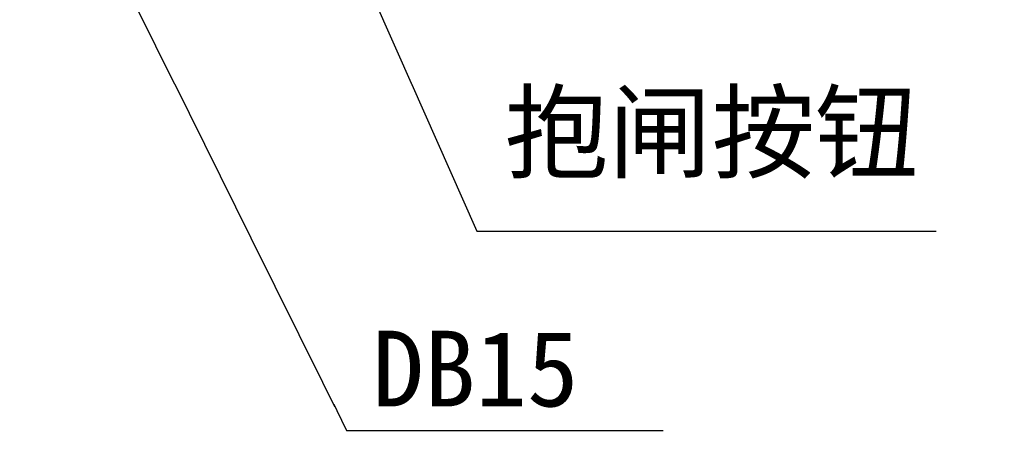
# Model space of a CAD drawing. Header units: millimetres. Extents: x 7590 to 10884, y -1862 to 419.
# Tile 10 of 83: x 8333 to 8528, y -1546 to -1462. Entities that reach past the tile are written whole.
import ezdxf

# ---------------------------------------------------------------- set-up
doc = ezdxf.new("R2010")
doc.units = ezdxf.units.MM
doc.linetypes.add('HIDDEN', pattern=[1.905, 1.27, -0.635])
doc.styles.get("Standard").update_dxf_attribs({"font": 'times.ttf'})

msp = doc.modelspace()

# ---------------------------------------------------------------- texts
at = {"linetype": 'HIDDEN', "char_height": 15, "width": 247.5133, "attachment_point": 1, "bg_fill": 2}
for s, insert in [('{\\f宋体|b0|i0|c134|p2;网口}', (8175.172, -1482.125)), ('{\\f宋体|b0|i0|c134|p2;DB15}', (8403.172, -1523.483))]:
    msp.add_mtext(s, dxfattribs=dict(at, insert=insert))

# ---------------------------------------------------------------- next in the draw order: linework, layer by layer
for p, q in [((8322.791, -1391.451), (8398.084, -1543.223)), ((8423.864, -1503.773), (8514.759, -1503.773)), ((8398.084, -1543.223), (8460.699, -1543.223))]:
    msp.add_line(p, q)

# ---------------------------------------------------------------- next in the draw order: texts
at = {"linetype": 'HIDDEN', "insert": (8429.413, -1476.685), "char_height": 15, "width": 247.5133, "attachment_point": 1, "bg_fill": 2}
msp.add_mtext('{\\f宋体|b0|i0|c134|p2;抱闸按钮}', dxfattribs=at)

# ---------------------------------------------------------------- next in the draw order: linework, layer by layer
msp.add_line((8373.376, -1389.776), (8423.864, -1503.773))

doc.saveas('drawing.dxf')
